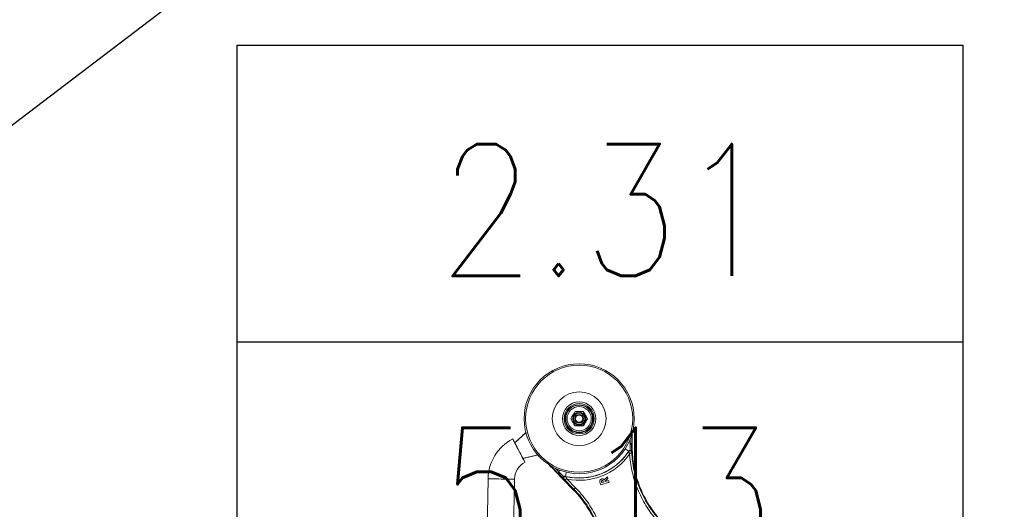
# Model space of a CAD drawing. Header units: millimetres. Extents: x 69081 to 158617, y -37521 to -9534.
# Tile 188 of 256: x 113627 to 113717, y -20010 to -19965. Entities that reach past the tile are written whole.
import ezdxf
from ezdxf.enums import TextEntityAlignment as Align

# ---------------------------------------------------------------- set-up
doc = ezdxf.new("R2010")
doc.units = ezdxf.units.MM
doc.layers.add('ARCH_wyposażenie', color=8, linetype='Continuous', lineweight=9)
for name, color, linetype in [('F-BIL', 1, 'Continuous'), ('F-BIL-OP', 3, 'Continuous'), ('F-BIL-TA', 1, 'Continuous'), ('JS_DACH', 3, 'Continuous'), ('JS_SUFIT PODWIESZONY', 40, 'Continuous')]:
    doc.layers.add(name, color=color, linetype=linetype)
doc.styles.add('SIMPLEX', font='simplex', dxfattribs={"width": 0.85})

# ---------------------------------------------------------------- blocks, each defined once
blk = doc.blocks.new('MASZYNA MYJĄCA')
at = {"layer": 'ARCH_wyposażenie'}
for p, q in [((-34.726, -25.174), (-33.455, -25.159)), ((-34.617, -25.206), (-33.437, -25.192)), ((-33.921, -25.348), (-34.212, -25.351)), ((-33.893, -25.507), (-33.921, -25.348)), ((-33.458, -25.207), (-33.437, -25.204)), ((-33.437, -25.192), (-33.455, -25.159)), ((-33.437, -25.192), (-33.123, -25.184)), ((-33.161, -25.201), (-33.163, -25.203)), ((-33.124, -25.479), (-33.153, -25.472)), ((-30.826, -27.417), (-30.668, -27.366)), ((-30.538, -27.697), (-30.826, -27.417)), ((-30.668, -27.366), (-30.394, -27.633)), ((-30.484, -27.307), (-30.34, -27.261)), ((-30.381, -27.629), (-30.484, -27.307)), ((-30.394, -27.633), (-30.381, -27.629)), ((-30.34, -27.261), (-30.096, -28.02)), ((-30.336, -27.769), (-30.381, -27.784)), ((-30.286, -27.925), (-30.336, -27.769)), ((-30.326, -27.938), (-30.286, -27.925)), ((-30.096, -28.02), (-30.249, -28.069)), ((-30.614, -31.086), (-29.824, -30.31)), ((-29.649, -30.512), (-29.35, -30.232)), ((-31.396, -32.219), (-29.649, -30.512)), ((-30.86, -31.233), (-30.844, -31.205)), ((-29.684, -30.453), (-30.593, -31.346)), ((-30.635, -31.421), (-31.85, -32.616)), ((-31.599, -32.158), (-31.31, -31.874)), ((-31.31, -31.874), (-31.427, -31.71)), ((-32.497, -35.089), (-32.807, -33.744)), ((-34.862, -34.811), (-33.906, -35.834)), ((-25.22, -35.973), (-30.592, -35.864)), ((-30.641, -38.264), (-25.268, -38.373))]:
    blk.add_line(p, q, dxfattribs=at)
for points in [[(-33.153, -25.472), (-33.161, -25.485), (-33.184, -25.519), (-33.219, -25.574), (-33.267, -25.647), (-33.325, -25.735), (-33.365, -25.796)], [(-29.684, -30.453), (-29.687, -30.449), (-29.696, -30.441), (-29.709, -30.428), (-29.726, -30.41), (-29.747, -30.388), (-29.771, -30.364), (-29.797, -30.337), (-29.824, -30.31)], [(-30.86, -31.233), (-30.875, -31.229), (-30.915, -31.22), (-30.979, -31.204), (-31.064, -31.184), (-31.166, -31.16), (-31.237, -31.143)], [(-29.649, -30.512), (-29.67, -30.476), (-29.684, -30.453)], [(-32.147, -34.905), (-32.163, -34.914), (-32.211, -34.939), (-32.289, -34.98), (-32.395, -35.036), (-32.526, -35.105), (-32.677, -35.185), (-32.845, -35.274), (-33.024, -35.368), (-33.208, -35.465), (-33.392, -35.563), (-33.571, -35.657), (-33.739, -35.746), (-33.89, -35.826), (-34.021, -35.895), (-34.127, -35.951), (-34.205, -35.992), (-34.253, -36.017), (-34.269, -36.026)], [(-32.432, -35.056), (-32.51, -35.097), (-32.614, -35.152), (-32.741, -35.219), (-32.887, -35.296), (-33.044, -35.379), (-33.372, -35.552), (-33.529, -35.635), (-33.675, -35.712), (-33.802, -35.779), (-33.907, -35.834), (-33.984, -35.875), (-34.032, -35.901), (-34.048, -35.909)], [(-32.497, -35.089), (-32.432, -35.056), (-32.384, -35.03), (-32.368, -35.022)], [(-32.497, -35.089), (-32.395, -35.036)], [(-34.021, -35.895), (-33.906, -35.834)], [(-33.907, -35.834), (-33.906, -35.834)], [(-30.592, -35.864), (-30.592, -35.882), (-30.593, -35.937), (-30.595, -36.025), (-30.598, -36.145), (-30.601, -36.293), (-30.604, -36.464), (-30.608, -36.654), (-30.612, -36.856), (-30.616, -37.064), (-30.62, -37.272), (-30.625, -37.474), (-30.628, -37.664), (-30.632, -37.835), (-30.635, -37.983), (-30.637, -38.103), (-30.639, -38.191), (-30.64, -38.246), (-30.641, -38.264)]]:
    blk.add_lwpolyline(points, dxfattribs=at)
for radius in [5, 4.869, 2.45, 1.525, 1.375, 1.275, 1.225, 1.1, 0.591, 0.52, 0.4, 0.323]:
    blk.add_circle((-36.1, -29.981), radius, dxfattribs=at)
for centre, radius, start, end in [((-36.1, -29.981), 5, 0, 179.99996), ((-37.563, -25.248), 4.127, 0.60083, 0.77028), ((-33.303, -24.82), 0.407, 250.87356, 290.52909), ((-33.041, -25.354), 0.15, 92.93633, 236.43175), ((-33.041, -25.354), 0.15, 92.93325, 236.43483), ((-36.1, -29.981), 5.387, 346.5666, 56.83174), ((-36.1, -29.981), 5.397, 346.89515, 56.5374), ((-36.1, -29.981), 5.597, 348.61755, 55.02143), ((-36.1, -29.981), 1.375, 180, 0), ((-36.1, -29.981), 1.225, 180, 0), ((-30.698, -31.239), 0.15, 167.01819, 314.39553), ((-30.555, -34.065), 1.8, 207.83766, 268.83483), ((-30.555, -34.065), 4.2, 207.83764, 268.83485)]:
    blk.add_arc(centre, radius, start, end, dxfattribs=at)
blk.add_ellipse((-31.898, -32.808), major_axis=(-2.861, -2.813), ratio=0.017401, start_param=4.519028, end_param=4.680302, dxfattribs=at)
for points, knots in [([(-33.455, -25.159), (-33.179, -25.149), (-32.626, -25.129), (-31.796, -25.011), (-30.97, -24.827), (-30.163, -24.572), (-29.386, -24.253), (-28.639, -23.87), (-27.919, -23.421), (-27.203, -22.883), (-26.502, -22.257), (-26.073, -21.765), (-25.857, -21.518)], [0, 0, 0, 0, 0.095367, 0.190734, 0.288858, 0.386983, 0.482561, 0.578139, 0.676494, 0.774849, 0.886884, 1, 1, 1, 1]), ([(-33.049, -25.204), (-32.916, -25.196), (-32.516, -25.171), (-31.852, -25.083), (-30.974, -24.897), (-30.026, -24.598), (-29.03, -24.161), (-28.1, -23.629), (-27.247, -23.006), (-26.469, -22.315), (-26.015, -21.791), (-25.788, -21.53)], [0, 0, 0, 0, 0.0477576, 0.1436395, 0.2395214, 0.3689319, 0.498727, 0.6281375, 0.7519793, 0.8761581, 1, 1, 1, 1]), ([(-25.633, -21.656), (-25.817, -21.871), (-26.184, -22.3), (-26.806, -22.89), (-27.479, -23.434), (-28.197, -23.917), (-28.945, -24.334), (-29.725, -24.688), (-30.54, -24.978), (-31.348, -25.188), (-32.134, -25.331), (-32.639, -25.374), (-32.892, -25.396)], [0, 0, 0, 0, 0.100919, 0.201839, 0.30569, 0.409541, 0.51046, 0.611379, 0.715231, 0.819082, 0.90929, 1, 1, 1, 1]), ([(-33.921, -25.348), (-33.921, -25.345), (-33.92, -25.339), (-33.914, -25.328), (-33.895, -25.308), (-33.84, -25.28), (-33.762, -25.256), (-33.678, -25.238), (-33.6, -25.224), (-33.529, -25.214), (-33.479, -25.209), (-33.458, -25.207)], [0, 0, 0, 0, 0.016215, 0.034116, 0.075265, 0.17874, 0.397235, 0.566547, 0.696606, 0.872913, 1, 1, 1, 1]), ([(-33.222, -25.346), (-33.236, -25.346), (-33.264, -25.346), (-33.429, -25.347), (-33.659, -25.347), (-33.836, -25.348), (-33.921, -25.348)], [0, 0, 0, 0, 0.2408074, 0.5000011, 0.7591937, 1, 1, 1, 1]), ([(-33.163, -25.203), (-33.209, -25.217), (-33.301, -25.246), (-33.405, -25.22), (-33.458, -25.207)], [0, 0, 0, 0, 0.499998, 1, 1, 1, 1]), ([(-33.437, -25.204), (-33.333, -25.196), (-33.229, -25.188), (-33.124, -25.184), (-33.123, -25.184)], [0, 0, 0, 0, 0.993894, 1, 1, 1, 1]), ([(-33.163, -25.203), (-33.166, -25.205), (-33.172, -25.211), (-33.183, -25.222), (-33.197, -25.243), (-33.21, -25.269), (-33.219, -25.305), (-33.221, -25.325), (-33.222, -25.337), (-33.222, -25.343), (-33.222, -25.346)], [0, 0, 0, 0, 0.124572, 0.297401, 0.501318, 0.814437, 0.921773, 0.964757, 0.983106, 1, 1, 1, 1]), ([(-33.222, -25.346), (-33.22, -25.363), (-33.216, -25.397), (-33.191, -25.442), (-33.165, -25.462), (-33.153, -25.472)], [0, 0, 0, 0, 0.335642, 0.676427, 1, 1, 1, 1]), ([(-33.123, -25.184), (-33.124, -25.184), (-33.136, -25.186), (-33.148, -25.193), (-33.161, -25.201)], [0, 0, 0, 0, 0.006018, 1, 1, 1, 1]), ([(-32.892, -25.396), (-32.892, -25.396), (-32.913, -25.403), (-32.944, -25.414), (-32.991, -25.431), (-33.023, -25.443), (-33.063, -25.457), (-33.094, -25.468), (-33.115, -25.476), (-33.123, -25.479), (-33.124, -25.479), (-33.124, -25.479)], [0, 0, 0, 0, 0.002711, 0.19231, 0.280611, 0.450397, 0.512508, 0.727263, 0.847792, 0.928778, 1, 1, 1, 1]), ([(-33.123, -25.184), (-33.121, -25.184), (-33.096, -25.191), (-33.071, -25.198), (-33.049, -25.204)], [0, 0, 0, 0, 0.108272, 1, 1, 1, 1]), ([(-32.892, -25.396), (-32.892, -25.395), (-32.907, -25.377), (-32.929, -25.35), (-32.963, -25.308), (-32.994, -25.271), (-33.023, -25.235), (-33.044, -25.21), (-33.047, -25.206), (-33.049, -25.204)], [0, 0, 0, 0, 0.002716, 0.204712, 0.300034, 0.488156, 0.667451, 0.833441, 1, 1, 1, 1]), ([(-30.618, -27.944), (-30.624, -27.919), (-30.636, -27.868), (-30.619, -27.772), (-30.569, -27.726), (-30.538, -27.697)], [0, 0, 0, 0, 0.281101, 0.561339, 1, 1, 1, 1]), ([(-30.249, -28.069), (-30.289, -28.082), (-30.368, -28.107), (-30.49, -28.104), (-30.579, -28.035), (-30.605, -27.975), (-30.618, -27.944)], [0, 0, 0, 0, 0.281934, 0.559931, 0.779641, 1, 1, 1, 1]), ([(-30.381, -27.784), (-30.409, -27.793), (-30.444, -27.805), (-30.475, -27.837), (-30.486, -27.865), (-30.481, -27.886), (-30.477, -27.901)], [0, 0, 0, 0, 0.5004738, 0.6257247, 0.7508017, 1, 1, 1, 1]), ([(-30.477, -27.901), (-30.471, -27.915), (-30.461, -27.935), (-30.435, -27.951), (-30.391, -27.961), (-30.355, -27.948), (-30.326, -27.938)], [0, 0, 0, 0, 0.2485726, 0.3740882, 0.4996283, 1, 1, 1, 1]), ([(-29.824, -30.31), (-29.569, -30.073), (-29.106, -29.644), (-28.366, -29.106), (-27.636, -28.659), (-26.864, -28.267), (-26.32, -28.061), (-26.048, -27.958)], [0, 0, 0, 0, 0.232855, 0.421895, 0.610935, 0.805468, 1, 1, 1, 1]), ([(-25.982, -28.146), (-26.241, -28.244), (-26.76, -28.44), (-27.51, -28.818), (-28.236, -29.258), (-28.803, -29.674), (-29.286, -30.074), (-29.533, -30.309), (-29.684, -30.453)], [0, 0, 0, 0, 0.189027, 0.378053, 0.572572, 0.76709, 0.858098, 1, 1, 1, 1]), ([(-25.64, -28.106), (-25.902, -28.196), (-26.427, -28.375), (-27.189, -28.729), (-27.928, -29.145), (-28.447, -29.499), (-28.719, -29.707), (-28.764, -29.742)], [0, 0, 0, 0, 0.234474, 0.468948, 0.710235, 0.951521, 1, 1, 1, 1]), ([(-36.1, -29.231), (-36.172, -29.272), (-36.292, -29.342), (-36.5, -29.461), (-36.641, -29.543), (-36.727, -29.593), (-36.75, -29.606)], [0, 0, 0, 0, 0.349368, 0.579402, 0.88898, 1, 1, 1, 1]), ([(-36.75, -29.606), (-36.688, -29.57), (-36.516, -29.471), (-36.291, -29.341), (-36.142, -29.255), (-36.1, -29.231)], [0, 0, 0, 0, 0.293046, 0.802923, 1, 1, 1, 1]), ([(-35.45, -29.606), (-35.522, -29.564), (-35.642, -29.495), (-35.85, -29.375), (-35.991, -29.294), (-36.077, -29.244), (-36.1, -29.231)], [0, 0, 0, 0, 0.349368, 0.579406, 0.88898, 1, 1, 1, 1]), ([(-36.1, -29.231), (-36.038, -29.267), (-35.866, -29.366), (-35.641, -29.496), (-35.492, -29.582), (-35.45, -29.606)], [0, 0, 0, 0, 0.293046, 0.802923, 1, 1, 1, 1]), ([(-36.75, -29.606), (-36.75, -29.664), (-36.75, -29.783), (-36.75, -29.984), (-36.75, -30.182), (-36.75, -30.301), (-36.75, -30.357)], [0, 0, 0, 0, 0.246094, 0.500049, 0.764275, 1, 1, 1, 1]), ([(-36.75, -30.357), (-36.678, -30.398), (-36.558, -30.468), (-36.35, -30.587), (-36.209, -30.669), (-36.123, -30.719), (-36.1, -30.732)], [0, 0, 0, 0, 0.349368, 0.579405, 0.888983, 1, 1, 1, 1]), ([(-36.1, -30.732), (-36.028, -30.69), (-35.908, -30.621), (-35.7, -30.501), (-35.559, -30.42), (-35.473, -30.37), (-35.45, -30.357)], [0, 0, 0, 0, 0.349368, 0.579406, 0.88898, 1, 1, 1, 1]), ([(-35.45, -30.357), (-35.45, -30.298), (-35.45, -30.179), (-35.45, -29.979), (-35.45, -29.781), (-35.45, -29.662), (-35.45, -29.606)], [0, 0, 0, 0, 0.246094, 0.500049, 0.764275, 1, 1, 1, 1]), ([(-29.35, -30.232), (-29.256, -30.148), (-29.066, -29.981), (-28.865, -29.822), (-28.764, -29.742)], [0, 0, 0, 0, 0.497367, 1, 1, 1, 1]), ([(-30.86, -31.233), (-30.862, -31.25), (-30.867, -31.283), (-30.854, -31.335), (-30.831, -31.363), (-30.82, -31.376)], [0, 0, 0, 0, 0.334839, 0.663746, 1, 1, 1, 1]), ([(-30.614, -31.086), (-30.614, -31.086), (-30.633, -31.096), (-30.662, -31.111), (-30.707, -31.135), (-30.745, -31.154), (-30.781, -31.173), (-30.809, -31.187), (-30.828, -31.197), (-30.839, -31.202), (-30.843, -31.204), (-30.844, -31.205), (-30.844, -31.205)], [0, 0, 0, 0, 0.0026539, 0.186311, 0.2725376, 0.436876, 0.5705002, 0.6757073, 0.8105322, 0.8772567, 0.9587299, 1, 1, 1, 1]), ([(-30.614, -31.086), (-30.614, -31.086), (-30.611, -31.109), (-30.608, -31.141), (-30.604, -31.192), (-30.601, -31.234), (-30.598, -31.274), (-30.595, -31.306), (-30.594, -31.327), (-30.593, -31.34), (-30.593, -31.345), (-30.593, -31.346), (-30.593, -31.346)], [0, 0, 0, 0, 0.0026499, 0.1881379, 0.2746252, 0.4368522, 0.5707458, 0.6761172, 0.8109533, 0.877578, 0.9588506, 1, 1, 1, 1]), ([(-30.82, -31.376), (-30.831, -31.387), (-30.852, -31.409), (-30.967, -31.525), (-31.125, -31.686), (-31.249, -31.812), (-31.31, -31.874)], [0, 0, 0, 0, 0.25, 0.5, 0.749999, 1, 1, 1, 1]), ([(-30.884, -31.645), (-30.923, -31.676), (-31.001, -31.739), (-31.114, -31.815), (-31.205, -31.864), (-31.263, -31.883), (-31.291, -31.883), (-31.303, -31.879), (-31.308, -31.876), (-31.31, -31.874)], [0, 0, 0, 0, 0.304816, 0.602724, 0.819776, 0.923633, 0.965392, 0.983611, 1, 1, 1, 1]), ([(-30.635, -31.421), (-30.636, -31.421), (-30.69, -31.474), (-30.748, -31.528), (-30.831, -31.601), (-30.859, -31.624), (-30.884, -31.645)], [0, 0, 0, 0, 0.005591, 0.676411, 0.710738, 1, 1, 1, 1]), ([(-30.884, -31.645), (-30.857, -31.598), (-30.804, -31.504), (-30.721, -31.459), (-30.679, -31.436)], [0, 0, 0, 0, 0.500002, 1, 1, 1, 1]), ([(-30.82, -31.376), (-30.818, -31.378), (-30.814, -31.382), (-30.806, -31.39), (-30.795, -31.398), (-30.784, -31.406), (-30.763, -31.419), (-30.741, -31.428), (-30.721, -31.433), (-30.705, -31.436), (-30.691, -31.437), (-30.683, -31.437), (-30.679, -31.436)], [0, 0, 0, 0, 0.016387, 0.034603, 0.076381, 0.122965, 0.1805, 0.397558, 0.565787, 0.695386, 0.869184, 1, 1, 1, 1]), ([(-30.679, -31.436), (-30.674, -31.436), (-30.668, -31.435), (-30.653, -31.431), (-30.643, -31.427), (-30.635, -31.421), (-30.635, -31.421)], [0, 0, 0, 0, 0.289297, 0.322709, 0.994415, 1, 1, 1, 1]), ([(-30.593, -31.346), (-30.598, -31.356), (-30.611, -31.378), (-30.625, -31.403), (-30.634, -31.418), (-30.635, -31.421)], [0, 0, 0, 0, 0.402218, 0.8916951, 1, 1, 1, 1]), ([(-31.951, -32.762), (-31.933, -32.745), (-31.902, -32.714), (-31.869, -32.682), (-31.85, -32.616)], [0, 0, 0, 0, 0.572333, 1, 1, 1, 1]), ([(-32.497, -35.089), (-32.523, -34.976), (-32.578, -34.736), (-32.665, -34.36), (-32.737, -34.045), (-32.786, -33.831), (-32.804, -33.753), (-32.811, -33.724)], [0, 0, 0, 0, 0.246897, 0.526635, 0.823996, 0.935029, 1, 1, 1, 1]), ([(-34.862, -34.811), (-34.807, -34.871), (-34.486, -35.217), (-34.171, -35.556), (-33.911, -35.838)], [0, 0, 0, 0, 0.170976, 1, 1, 1, 1])]:
    blk.add_open_spline(points, degree=3, knots=knots, dxfattribs=at)
blk = doc.blocks.new('DYBY-BL5')
at = {"layer": 'F-BIL-TA', "color": 1}
blk.add_line((0, 45), (110, 45), dxfattribs=at)
blk.add_lwpolyline([(0, 0), (0, 90), (110, 90), (110, 0)], close=True, dxfattribs=at)
at = {"layer": 'F-BIL-OP', "style": 'SIMPLEX', "width": 0.85}
blk.add_attdef('NR', text='', height=20, dxfattribs=at).set_placement((56, 55), align=Align.CENTER)
at = {"layer": 'F-BIL-OP', "color": 2, "style": 'SIMPLEX', "width": 0.85, "flags": 1}
for tag, p in [('NAZWA', (119, 55)), ('POSADZKA', (119, 12)), ('GRUPA', (119, -27)), ('RODZAJ', (119, -72))]:
    blk.add_attdef(tag, p, '', height=19, dxfattribs=at)
at = {"layer": 'F-BIL-OP', "color": 2, "style": 'SIMPLEX', "width": 0.85}
blk.add_attdef('POW.', text='', height=20, dxfattribs=at).set_placement((56, 12), align=Align.CENTER)
at = {"layer": 'F-BIL-OP', "color": 2, "style": 'SIMPLEX', "width": 0.85, "flags": 1}
blk.add_attdef('POWH.', text='', height=20, dxfattribs=at).set_placement((56, -27), align=Align.CENTER)

msp = doc.modelspace()

# ---------------------------------------------------------------- linework, layer by layer
at = {"layer": 'JS_SUFIT PODWIESZONY'}
msp.add_line((113821.1415, -19826.5941), (113486.6415, -20081.5941), dxfattribs=at)

# ---------------------------------------------------------------- block references
at = {"layer": 'F-BIL', "xscale": 0.6, "yscale": 0.6, "zscale": 0.6}
msp.add_blockref('DYBY-BL5', (113647.1429, -20021.5353), dxfattribs=at).add_auto_attribs({'NR': '2.31', 'POW.': '5.13'})
at = {"layer": 'JS_DACH', "rotation": 270.0000000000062}
msp.add_blockref('MASZYNA MYJĄCA', (113708.2234, -20037.6197), dxfattribs=at)

doc.saveas('drawing.dxf')
